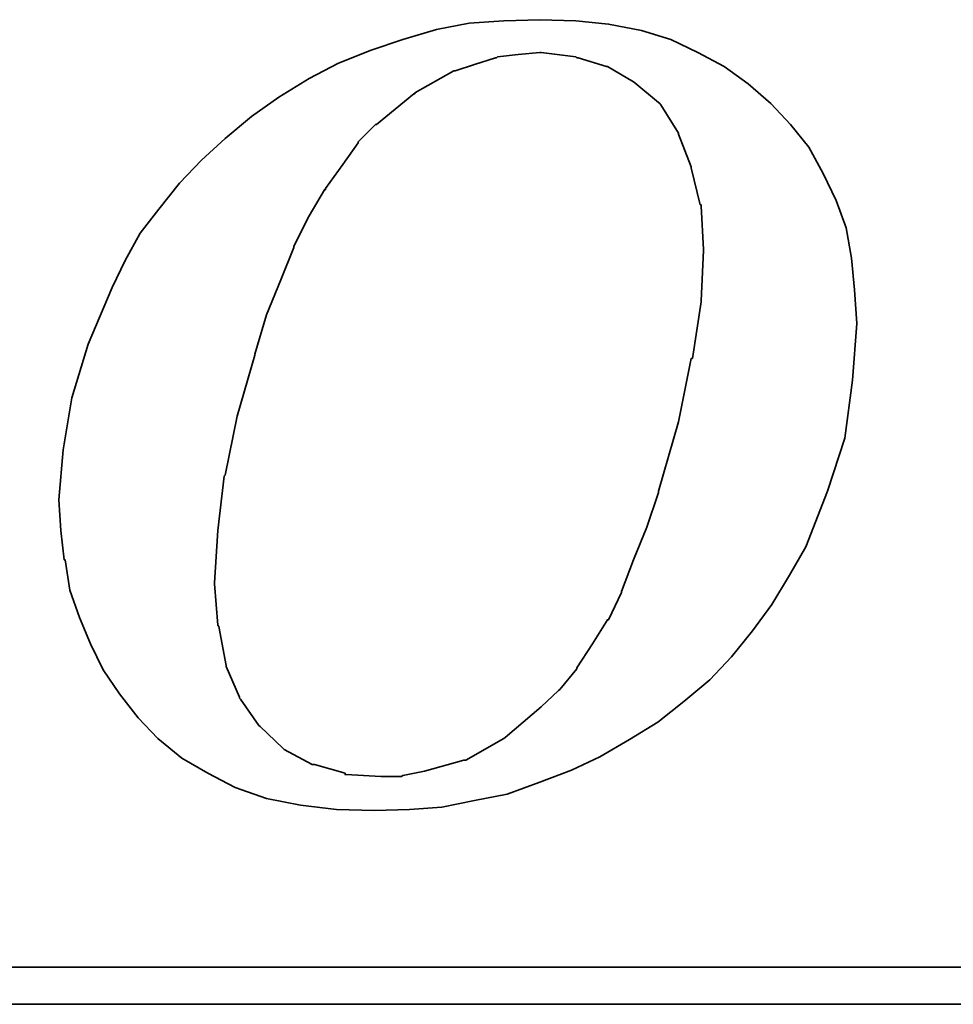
# Model space of a CAD drawing. Header units: inches. Extents: x 36 to 516, y 68 to 1649.
# Tile 31 of 50: x 178.5 to 180.34, y 116.98 to 118.92. Entities that reach past the tile are written whole.
import ezdxf

# ---------------------------------------------------------------- set-up
doc = ezdxf.new("R2010")
doc.units = ezdxf.units.IN
doc.header["$LTSCALE"] = 2
doc.header["$MEASUREMENT"] = 0
doc.layers.add('DIM', color=4, linetype='Continuous')
doc.layers.add('layer 1', color=7, linetype='Continuous')

# ---------------------------------------------------------------- blocks, each defined once
blk = doc.blocks.new('TBI MOTION logo(完整正式版)')
at = {"layer": 'layer 1', "color": 22, "lineweight": 35}
for points, knots in [([(-11.34375, -6.98375), (-11.34375, -6.98375), (-10.91375, -7.43875), (-10.91375, -7.43875), (-10.91375, -7.43875), (-10.91375, -7.43875), (-10.38625, -7.87125), (-10.38625, -7.87125), (-10.38625, -7.87125), (-10.38625, -7.87125), (-9.81125, -8.20375), (-9.81125, -8.20375), (-9.81125, -8.20375), (-9.81125, -8.20375), (-9.21125, -8.51875), (-9.21125, -8.51875), (-9.21125, -8.51875), (-9.21125, -8.51875), (-8.51625, -8.75875), (-8.51625, -8.75875), (-8.51625, -8.75875), (-8.51625, -8.75875), (-7.77125, -8.90375), (-7.77125, -8.90375), (-7.77125, -8.90375), (-7.77125, -8.90375), (-6.97875, -8.99875), (-6.97875, -8.99875), (-6.97875, -8.99875), (-6.97875, -8.99875), (-6.14125, -9.02375), (-6.14125, -9.02375), (-6.14125, -9.02375), (-6.14125, -9.02375), (-5.37125, -8.99875), (-5.37125, -8.99875), (-5.37125, -8.99875), (-5.37125, -8.99875), (-4.65375, -8.94875), (-4.65375, -8.94875), (-4.65375, -8.94875), (-4.65375, -8.94875), (-3.93375, -8.80625), (-3.93375, -8.80625), (-3.93375, -8.80625), (-3.93375, -8.80625), (-3.21375, -8.66375), (-3.21375, -8.66375), (-3.21375, -8.66375), (-3.21375, -8.66375), (-2.49375, -8.39875), (-2.49375, -8.39875), (-2.49375, -8.39875), (-2.49375, -8.39875), (-1.79875, -8.13375), (-1.79875, -8.13375), (-1.79875, -8.13375), (-1.79875, -8.13375), (-1.17375, -7.84375), (-1.17375, -7.84375), (-1.17375, -7.84375), (-1.17375, -7.84375), (-0.52375, -7.46375), (-0.52375, -7.46375), (-0.52375, -7.46375), (-0.52375, -7.46375), (0.10124, -7.07875), (0.10124, -7.07875), (0.10124, -7.07875), (0.10124, -7.07875), (0.67625, -6.62375), (0.67625, -6.62375), (0.67625, -6.62375), (0.67625, -6.62375), (1.24874, -6.14375), (1.24874, -6.14375), (1.24874, -6.14375), (1.24874, -6.14375), (1.72874, -5.64125), (1.72874, -5.64125), (1.72874, -5.64125), (1.72874, -5.64125), (2.18624, -5.06375), (2.18624, -5.06375), (2.18624, -5.06375), (2.18624, -5.06375), (2.61625, -4.48874), (2.61625, -4.48874), (2.61625, -4.48874), (2.61625, -4.48874), (3.00125, -3.83874), (3.00125, -3.83874), (3.00125, -3.83874), (3.00125, -3.83874), (3.36124, -3.21374), (3.36124, -3.21374), (3.36124, -3.21374), (3.36124, -3.21374), (3.84374, -1.99125), (3.84374, -1.99125), (3.84374, -1.99125), (3.84374, -1.99125), (4.22625, -0.81875), (4.22625, -0.81875), (4.22625, -0.81875), (4.22625, -0.81875), (4.39125, 0.45624), (4.39125, 0.45624), (4.39125, 0.45624), (4.39125, 0.45624), (4.48874, 1.70124), (4.48874, 1.70124), (4.48874, 1.70124), (4.48874, 1.70124), (4.43874, 2.44625), (4.43874, 2.44625), (4.43874, 2.44625), (4.43874, 2.44625), (4.36874, 3.14125), (4.36874, 3.14125), (4.36874, 3.14125), (4.36874, 3.14125), (4.25125, 3.81125), (4.25125, 3.81125), (4.25125, 3.81125), (4.25125, 3.81125), (4.03124, 4.41125), (4.03124, 4.41125), (4.03124, 4.41125), (4.03124, 4.41125), (3.74374, 5.01125), (3.74374, 5.01125), (3.74374, 5.01125), (3.74374, 5.01125), (3.43124, 5.58875), (3.43124, 5.58875), (3.43124, 5.58875), (3.43124, 5.58875), (3.02625, 6.09125), (3.02625, 6.09125), (3.02625, 6.09125), (3.02625, 6.09125), (2.59374, 6.54875), (2.59374, 6.54875), (2.59374, 6.54875), (2.59374, 6.54875), (2.09124, 6.98125), (2.09124, 6.98125), (2.09124, 6.98125), (2.09124, 6.98125), (1.56124, 7.36625), (1.56124, 7.36625), (1.56124, 7.36625), (1.56124, 7.36625), (0.98624, 7.67625), (0.98624, 7.67625), (0.98624, 7.67625), (0.98624, 7.67625), (0.38624, 7.96375), (0.38624, 7.96375), (0.38624, 7.96375), (0.38624, 7.96375), (-0.25875, 8.15625), (-0.25875, 8.15625), (-0.25875, 8.15625), (-0.25875, 8.15625), (-0.98125, 8.30125), (-0.98125, 8.30125), (-0.98125, 8.30125), (-0.98125, 8.30125), (-1.70124, 8.37125), (-1.70124, 8.37125), (-1.70124, 8.37125), (-1.70124, 8.37125), (-2.49375, 8.39624), (-2.49375, 8.39624), (-2.49375, 8.39624), (-2.49375, 8.39624), (-3.28625, 8.37125), (-3.28625, 8.37125), (-3.28625, 8.37125), (-3.28625, 8.37125), (-4.05125, 8.32125), (-4.05125, 8.32125), (-4.05125, 8.32125), (-4.05125, 8.32125), (-4.77375, 8.18125), (-4.77375, 8.18125), (-4.77375, 8.18125), (-4.77375, 8.18125), (-5.51625, 7.96375), (-5.51625, 7.96375), (-5.51625, 7.96375), (-5.51625, 7.96375), (-6.21125, 7.72625), (-6.21125, 7.72625), (-6.21125, 7.72625), (-6.21125, 7.72625), (-6.92875, 7.43625), (-6.92875, 7.43625), (-6.92875, 7.43625), (-6.92875, 7.43625), (-7.57875, 7.10125), (-7.57875, 7.10125), (-7.57875, 7.10125), (-7.57875, 7.10125), (-8.24875, 6.69125), (-8.24875, 6.69125), (-8.24875, 6.69125), (-8.24875, 6.69125), (-8.84875, 6.26125), (-8.84875, 6.26125), (-8.84875, 6.26125), (-8.84875, 6.26125), (-9.42625, 5.78125), (-9.42625, 5.78125), (-9.42625, 5.78125), (-9.42625, 5.78125), (-9.95375, 5.30125), (-9.95375, 5.30125), (-9.95375, 5.30125), (-9.95375, 5.30125), (-10.43375, 4.79624), (-10.43375, 4.79624), (-10.43375, 4.79624), (-10.43375, 4.79624), (-10.88875, 4.22125), (-10.88875, 4.22125), (-10.88875, 4.22125), (-10.88875, 4.22125), (-11.29875, 3.69375), (-11.29875, 3.69375), (-11.29875, 3.69375), (-11.29875, 3.69375), (-11.63375, 3.09125), (-11.63375, 3.09125), (-11.63375, 3.09125), (-11.63375, 3.09125), (-11.91875, 2.49625), (-11.91875, 2.49625), (-11.91875, 2.49625), (-11.91875, 2.49625), (-12.44875, 1.24625), (-12.44875, 1.24625), (-12.44875, 1.24625), (-12.44875, 1.24625), (-12.80875, 0.06874), (-12.80875, 0.06874), (-12.80875, 0.06874), (-12.80875, 0.06874), (-12.99875, -1.07875), (-12.99875, -1.07875), (-12.99875, -1.07875), (-12.99875, -1.07875), (-13.09375, -2.18375), (-13.09375, -2.18375), (-13.09375, -2.18375), (-13.09375, -2.18375), (-13.04875, -2.85375), (-13.04875, -2.85375), (-13.04875, -2.85375), (-13.04875, -2.85375), (-12.97375, -3.50375), (-12.97375, -3.50375), (-12.97375, -3.50375), (-12.97375, -3.50375), (-12.95375, -3.50375), (-12.95375, -3.50375), (-12.95375, -3.50375), (-12.95375, -3.50375), (-12.85375, -4.17375), (-12.85375, -4.17375), (-12.85375, -4.17375), (-12.85375, -4.17375), (-12.63875, -4.77624), (-12.63875, -4.77624), (-12.63875, -4.77624), (-12.63875, -4.77624), (-12.39875, -5.35125), (-12.39875, -5.35125), (-12.39875, -5.35125), (-12.39875, -5.35125), (-12.11375, -5.92875), (-12.11375, -5.92875), (-12.11375, -5.92875), (-12.11375, -5.92875), (-11.75375, -6.45375), (-11.75375, -6.45375), (-11.75375, -6.45375), (-11.75375, -6.45375), (-11.34375, -6.98375), (-11.34375, -6.98375)], [0, 0, 0, 0, 0.01369863, 0.01369863, 0.01369863, 0.01369863, 0.02739726, 0.02739726, 0.02739726, 0.02739726, 0.04109589, 0.04109589, 0.04109589, 0.04109589, 0.05479452, 0.05479452, 0.05479452, 0.05479452, 0.06849315, 0.06849315, 0.06849315, 0.06849315, 0.08219178, 0.08219178, 0.08219178, 0.08219178, 0.09589041, 0.09589041, 0.09589041, 0.09589041, 0.10958904, 0.10958904, 0.10958904, 0.10958904, 0.12328767, 0.12328767, 0.12328767, 0.12328767, 0.1369863, 0.1369863, 0.1369863, 0.1369863, 0.15068493, 0.15068493, 0.15068493, 0.15068493, 0.16438356, 0.16438356, 0.16438356, 0.16438356, 0.17808219, 0.17808219, 0.17808219, 0.17808219, 0.19178082, 0.19178082, 0.19178082, 0.19178082, 0.20547945, 0.20547945, 0.20547945, 0.20547945, 0.21917808, 0.21917808, 0.21917808, 0.21917808, 0.23287671, 0.23287671, 0.23287671, 0.23287671, 0.24657534, 0.24657534, 0.24657534, 0.24657534, 0.26027397, 0.26027397, 0.26027397, 0.26027397, 0.2739726, 0.2739726, 0.2739726, 0.2739726, 0.28767123, 0.28767123, 0.28767123, 0.28767123, 0.30136986, 0.30136986, 0.30136986, 0.30136986, 0.31506849, 0.31506849, 0.31506849, 0.31506849, 0.32876712, 0.32876712, 0.32876712, 0.32876712, 0.34246575, 0.34246575, 0.34246575, 0.34246575, 0.35616438, 0.35616438, 0.35616438, 0.35616438, 0.36986301, 0.36986301, 0.36986301, 0.36986301, 0.38356164, 0.38356164, 0.38356164, 0.38356164, 0.39726027, 0.39726027, 0.39726027, 0.39726027, 0.4109589, 0.4109589, 0.4109589, 0.4109589, 0.42465753, 0.42465753, 0.42465753, 0.42465753, 0.43835616, 0.43835616, 0.43835616, 0.43835616, 0.45205479, 0.45205479, 0.45205479, 0.45205479, 0.46575342, 0.46575342, 0.46575342, 0.46575342, 0.47945205, 0.47945205, 0.47945205, 0.47945205, 0.49315068, 0.49315068, 0.49315068, 0.49315068, 0.50684932, 0.50684932, 0.50684932, 0.50684932, 0.52054795, 0.52054795, 0.52054795, 0.52054795, 0.53424658, 0.53424658, 0.53424658, 0.53424658, 0.54794521, 0.54794521, 0.54794521, 0.54794521, 0.56164384, 0.56164384, 0.56164384, 0.56164384, 0.57534247, 0.57534247, 0.57534247, 0.57534247, 0.5890411, 0.5890411, 0.5890411, 0.5890411, 0.60273973, 0.60273973, 0.60273973, 0.60273973, 0.61643836, 0.61643836, 0.61643836, 0.61643836, 0.63013699, 0.63013699, 0.63013699, 0.63013699, 0.64383562, 0.64383562, 0.64383562, 0.64383562, 0.65753425, 0.65753425, 0.65753425, 0.65753425, 0.67123288, 0.67123288, 0.67123288, 0.67123288, 0.68493151, 0.68493151, 0.68493151, 0.68493151, 0.69863014, 0.69863014, 0.69863014, 0.69863014, 0.71232877, 0.71232877, 0.71232877, 0.71232877, 0.7260274, 0.7260274, 0.7260274, 0.7260274, 0.73972603, 0.73972603, 0.73972603, 0.73972603, 0.75342466, 0.75342466, 0.75342466, 0.75342466, 0.76712329, 0.76712329, 0.76712329, 0.76712329, 0.78082192, 0.78082192, 0.78082192, 0.78082192, 0.79452055, 0.79452055, 0.79452055, 0.79452055, 0.80821918, 0.80821918, 0.80821918, 0.80821918, 0.82191781, 0.82191781, 0.82191781, 0.82191781, 0.83561644, 0.83561644, 0.83561644, 0.83561644, 0.84931507, 0.84931507, 0.84931507, 0.84931507, 0.8630137, 0.8630137, 0.8630137, 0.8630137, 0.87671233, 0.87671233, 0.87671233, 0.87671233, 0.89041096, 0.89041096, 0.89041096, 0.89041096, 0.90410959, 0.90410959, 0.90410959, 0.90410959, 0.91780822, 0.91780822, 0.91780822, 0.91780822, 0.93150685, 0.93150685, 0.93150685, 0.93150685, 0.94520548, 0.94520548, 0.94520548, 0.94520548, 0.95890411, 0.95890411, 0.95890411, 0.95890411, 0.97260274, 0.97260274, 0.97260274, 0.97260274, 0.98630137, 0.98630137, 0.98630137, 0.98630137, 1, 1, 1, 1]), ([(-8.77875, 1.03124), (-8.77875, 1.03124), (-8.51625, 1.89625), (-8.51625, 1.89625), (-8.51625, 1.89625), (-8.51625, 1.89625), (-8.20375, 2.66375), (-8.20375, 2.66375), (-8.20375, 2.66375), (-8.20375, 2.66375), (-7.91625, 3.38125), (-7.91625, 3.38125), (-7.91625, 3.38125), (-7.91625, 3.38125), (-7.91625, 3.40624), (-7.91625, 3.40624), (-7.91625, 3.40624), (-7.91625, 3.40624), (-7.57875, 4.07624), (-7.57875, 4.07624), (-7.57875, 4.07624), (-7.57875, 4.07624), (-7.24375, 4.65125), (-7.24375, 4.65125), (-7.24375, 4.65125), (-7.24375, 4.65125), (-7.21875, 4.65125), (-7.21875, 4.65125), (-7.21875, 4.65125), (-7.21875, 4.65125), (-7.21875, 4.67624), (-7.21875, 4.67624), (-7.21875, 4.67624), (-7.21875, 4.67624), (-6.83625, 5.20375), (-6.83625, 5.20375), (-6.83625, 5.20375), (-6.83625, 5.20375), (-6.49875, 5.68625), (-6.49875, 5.68625), (-6.49875, 5.68625), (-6.49875, 5.68625), (-6.49875, 5.70625), (-6.49875, 5.70625), (-6.49875, 5.70625), (-6.49875, 5.70625), (-6.11625, 6.09125), (-6.11625, 6.09125), (-6.11625, 6.09125), (-6.11625, 6.09125), (-6.09125, 6.09125), (-6.09125, 6.09125), (-6.09125, 6.09125), (-6.09125, 6.09125), (-5.27375, 6.76625), (-5.27375, 6.76625), (-5.27375, 6.76625), (-5.27375, 6.76625), (-5.24875, 6.76625), (-5.24875, 6.76625), (-5.24875, 6.76625), (-5.24875, 6.76625), (-5.24875, 6.78625), (-5.24875, 6.78625), (-5.24875, 6.78625), (-5.24875, 6.78625), (-4.38875, 7.26624), (-4.38875, 7.26624), (-4.38875, 7.26624), (-4.38875, 7.26624), (-4.36125, 7.26624), (-4.36125, 7.26624), (-4.36125, 7.26624), (-4.36125, 7.26624), (-3.93375, 7.41125), (-3.93375, 7.41125), (-3.93375, 7.41125), (-3.93375, 7.41125), (-3.47375, 7.55625), (-3.47375, 7.55625), (-3.47375, 7.55625), (-3.47375, 7.55625), (-3.45375, 7.55625), (-3.45375, 7.55625), (-3.45375, 7.55625), (-3.45375, 7.55625), (-3.42875, 7.58124), (-3.42875, 7.58124), (-3.42875, 7.58124), (-3.42875, 7.58124), (-2.97375, 7.62625), (-2.97375, 7.62625), (-2.97375, 7.62625), (-2.97375, 7.62625), (-2.49375, 7.67625), (-2.49375, 7.67625), (-2.49375, 7.67625), (-2.49375, 7.67625), (-2.46875, 7.67625), (-2.46875, 7.67625), (-2.46875, 7.67625), (-2.46875, 7.67625), (-1.70124, 7.58124), (-1.70124, 7.58124), (-1.70124, 7.58124), (-1.70124, 7.58124), (-1.67875, 7.55625), (-1.67875, 7.55625), (-1.67875, 7.55625), (-1.67875, 7.55625), (-1.65375, 7.55625), (-1.65375, 7.55625), (-1.65375, 7.55625), (-1.65375, 7.55625), (-1.03125, 7.36625), (-1.03125, 7.36625), (-1.03125, 7.36625), (-1.03125, 7.36625), (-1.00625, 7.36625), (-1.00625, 7.36625), (-1.00625, 7.36625), (-1.00625, 7.36625), (-0.43124, 7.02624), (-0.43124, 7.02624), (-0.43124, 7.02624), (-0.43124, 7.02624), (-0.40625, 7.00624), (-0.40625, 7.00624), (-0.40625, 7.00624), (-0.40625, 7.00624), (0.12124, 6.57124), (0.12124, 6.57124), (0.12124, 6.57124), (0.12124, 6.57124), (0.14624, 6.54875), (0.14624, 6.54875), (0.14624, 6.54875), (0.14624, 6.54875), (0.17124, 6.52375), (0.17124, 6.52375), (0.17124, 6.52375), (0.17124, 6.52375), (0.55625, 5.89875), (0.55625, 5.89875), (0.55625, 5.89875), (0.55625, 5.89875), (0.55625, 5.87625), (0.55625, 5.87625), (0.55625, 5.87625), (0.55625, 5.87625), (0.84124, 5.15625), (0.84124, 5.15625), (0.84124, 5.15625), (0.84124, 5.15625), (0.84124, 5.13125), (0.84124, 5.13125), (0.84124, 5.13125), (0.84124, 5.13125), (1.03624, 4.31875), (1.03624, 4.31875), (1.03624, 4.31875), (1.03624, 4.31875), (1.05624, 4.31875), (1.05624, 4.31875), (1.05624, 4.31875), (1.05624, 4.31875), (1.05624, 4.29125), (1.05624, 4.29125), (1.05624, 4.29125), (1.05624, 4.29125), (1.10625, 3.33125), (1.10625, 3.33125), (1.10625, 3.33125), (1.10625, 3.33125), (1.10625, 3.30875), (1.10625, 3.30875), (1.10625, 3.30875), (1.10625, 3.30875), (1.05624, 2.20624), (1.05624, 2.20624), (1.05624, 2.20624), (1.05624, 2.20624), (1.05624, 2.18124), (1.05624, 2.18124), (1.05624, 2.18124), (1.05624, 2.18124), (0.86624, 0.93624), (0.86624, 0.93624), (0.86624, 0.93624), (0.86624, 0.93624), (0.84124, 0.93624), (0.84124, 0.93624), (0.84124, 0.93624), (0.84124, 0.93624), (0.55625, -0.45874), (0.55625, -0.45874), (0.55625, -0.45874), (0.55625, -0.45874), (0.12124, -1.99125), (0.12124, -1.99125), (0.12124, -1.99125), (0.12124, -1.99125), (0.12124, -2.01874), (0.12124, -2.01874), (0.12124, -2.01874), (0.12124, -2.01874), (-0.13874, -2.78375), (-0.13874, -2.78375), (-0.13874, -2.78375), (-0.13874, -2.78375), (-0.43124, -3.50375), (-0.43124, -3.50375), (-0.43124, -3.50375), (-0.43124, -3.50375), (-0.69375, -4.19875), (-0.69375, -4.19875), (-0.69375, -4.19875), (-0.69375, -4.19875), (-0.69375, -4.22375), (-0.69375, -4.22375), (-0.69375, -4.22375), (-0.69375, -4.22375), (-0.98125, -4.82374), (-0.98125, -4.82374), (-0.98125, -4.82374), (-0.98125, -4.82374), (-1.00625, -4.82374), (-1.00625, -4.82374), (-1.00625, -4.82374), (-1.00625, -4.82374), (-1.33875, -5.35125), (-1.33875, -5.35125), (-1.33875, -5.35125), (-1.33875, -5.35125), (-1.67875, -5.87875), (-1.67875, -5.87875), (-1.67875, -5.87875), (-1.67875, -5.87875), (-1.67875, -5.90375), (-1.67875, -5.90375), (-1.67875, -5.90375), (-1.67875, -5.90375), (-2.05875, -6.35875), (-2.05875, -6.35875), (-2.05875, -6.35875), (-2.05875, -6.35875), (-2.08375, -6.38375), (-2.08375, -6.38375), (-2.08375, -6.38375), (-2.08375, -6.38375), (-2.46875, -6.74375), (-2.46875, -6.74375), (-2.46875, -6.74375), (-2.46875, -6.74375), (-3.25875, -7.41625), (-3.25875, -7.41625), (-3.25875, -7.41625), (-3.25875, -7.41625), (-3.28625, -7.43875), (-3.28625, -7.43875), (-3.28625, -7.43875), (-3.28625, -7.43875), (-4.12375, -7.91875), (-4.12375, -7.91875), (-4.12375, -7.91875), (-4.12375, -7.91875), (-4.14875, -7.91875), (-4.14875, -7.91875), (-4.14875, -7.91875), (-4.14875, -7.91875), (-4.17125, -7.91875), (-4.17125, -7.91875), (-4.17125, -7.91875), (-4.17125, -7.91875), (-5.03375, -8.15875), (-5.03375, -8.15875), (-5.03375, -8.15875), (-5.03375, -8.15875), (-5.51625, -8.25625), (-5.51625, -8.25625), (-5.51625, -8.25625), (-5.51625, -8.25625), (-5.54125, -8.27875), (-5.54125, -8.27875), (-5.54125, -8.27875), (-5.54125, -8.27875), (-5.56375, -8.27875), (-5.56375, -8.27875), (-5.56375, -8.27875), (-5.56375, -8.27875), (-5.99625, -8.27875), (-5.99625, -8.27875), (-5.99625, -8.27875), (-5.99625, -8.27875), (-6.76375, -8.23125), (-6.76375, -8.23125), (-6.76375, -8.23125), (-6.76375, -8.23125), (-6.78875, -8.23125), (-6.78875, -8.23125), (-6.78875, -8.23125), (-6.78875, -8.23125), (-6.78875, -8.20375), (-6.78875, -8.20375), (-6.78875, -8.20375), (-6.78875, -8.20375), (-7.45875, -8.01375), (-7.45875, -8.01375), (-7.45875, -8.01375), (-7.45875, -8.01375), (-7.48375, -8.01375), (-7.48375, -8.01375), (-7.48375, -8.01375), (-7.48375, -8.01375), (-7.50875, -8.01375), (-7.50875, -8.01375), (-7.50875, -8.01375), (-7.50875, -8.01375), (-8.13125, -7.67875), (-8.13125, -7.67875), (-8.13125, -7.67875), (-8.13125, -7.67875), (-8.15625, -7.65375), (-8.15625, -7.65375), (-8.15625, -7.65375), (-8.15625, -7.65375), (-8.65875, -7.17375), (-8.65875, -7.17375), (-8.65875, -7.17375), (-8.65875, -7.17375), (-8.68375, -7.14875), (-8.68375, -7.14875), (-8.68375, -7.14875), (-8.68375, -7.14875), (-9.08875, -6.57375), (-9.08875, -6.57375), (-9.08875, -6.57375), (-9.08875, -6.57375), (-9.11375, -6.54875), (-9.11375, -6.54875), (-9.11375, -6.54875), (-9.11375, -6.54875), (-9.11375, -6.52875), (-9.11375, -6.52875), (-9.11375, -6.52875), (-9.11375, -6.52875), (-9.40375, -5.85375), (-9.40375, -5.85375), (-9.40375, -5.85375), (-9.40375, -5.85375), (-9.40375, -5.82875), (-9.40375, -5.82875), (-9.40375, -5.82875), (-9.40375, -5.82875), (-9.56875, -4.96875), (-9.56875, -4.96875), (-9.56875, -4.96875), (-9.56875, -4.96875), (-9.59375, -4.94375), (-9.59375, -4.94375), (-9.59375, -4.94375), (-9.59375, -4.94375), (-9.66375, -4.03375), (-9.66375, -4.03375), (-9.66375, -4.03375), (-9.66375, -4.03375), (-9.66375, -4.00875), (-9.66375, -4.00875), (-9.66375, -4.00875), (-9.66375, -4.00875), (-9.59375, -2.85375), (-9.59375, -2.85375), (-9.59375, -2.85375), (-9.59375, -2.85375), (-9.45125, -1.65875), (-9.45125, -1.65875), (-9.45125, -1.65875), (-9.45125, -1.65875), (-9.42625, -1.63375), (-9.42625, -1.63375), (-9.42625, -1.63375), (-9.42625, -1.63375), (-9.16125, -0.33875), (-9.16125, -0.33875), (-9.16125, -0.33875), (-9.16125, -0.33875), (-8.77875, 1.00624), (-8.77875, 1.00624), (-8.77875, 1.00624), (-8.77875, 1.00624), (-8.77875, 1.03124), (-8.77875, 1.03124)], [0, 0, 0, 0, 0.01020408, 0.01020408, 0.01020408, 0.01020408, 0.02040816, 0.02040816, 0.02040816, 0.02040816, 0.03061224, 0.03061224, 0.03061224, 0.03061224, 0.04081633, 0.04081633, 0.04081633, 0.04081633, 0.05102041, 0.05102041, 0.05102041, 0.05102041, 0.06122449, 0.06122449, 0.06122449, 0.06122449, 0.07142857, 0.07142857, 0.07142857, 0.07142857, 0.08163265, 0.08163265, 0.08163265, 0.08163265, 0.09183673, 0.09183673, 0.09183673, 0.09183673, 0.10204082, 0.10204082, 0.10204082, 0.10204082, 0.1122449, 0.1122449, 0.1122449, 0.1122449, 0.12244898, 0.12244898, 0.12244898, 0.12244898, 0.13265306, 0.13265306, 0.13265306, 0.13265306, 0.14285714, 0.14285714, 0.14285714, 0.14285714, 0.15306122, 0.15306122, 0.15306122, 0.15306122, 0.16326531, 0.16326531, 0.16326531, 0.16326531, 0.17346939, 0.17346939, 0.17346939, 0.17346939, 0.18367347, 0.18367347, 0.18367347, 0.18367347, 0.19387755, 0.19387755, 0.19387755, 0.19387755, 0.20408163, 0.20408163, 0.20408163, 0.20408163, 0.21428571, 0.21428571, 0.21428571, 0.21428571, 0.2244898, 0.2244898, 0.2244898, 0.2244898, 0.23469388, 0.23469388, 0.23469388, 0.23469388, 0.24489796, 0.24489796, 0.24489796, 0.24489796, 0.25510204, 0.25510204, 0.25510204, 0.25510204, 0.26530612, 0.26530612, 0.26530612, 0.26530612, 0.2755102, 0.2755102, 0.2755102, 0.2755102, 0.28571429, 0.28571429, 0.28571429, 0.28571429, 0.29591837, 0.29591837, 0.29591837, 0.29591837, 0.30612245, 0.30612245, 0.30612245, 0.30612245, 0.31632653, 0.31632653, 0.31632653, 0.31632653, 0.32653061, 0.32653061, 0.32653061, 0.32653061, 0.33673469, 0.33673469, 0.33673469, 0.33673469, 0.34693878, 0.34693878, 0.34693878, 0.34693878, 0.35714286, 0.35714286, 0.35714286, 0.35714286, 0.36734694, 0.36734694, 0.36734694, 0.36734694, 0.37755102, 0.37755102, 0.37755102, 0.37755102, 0.3877551, 0.3877551, 0.3877551, 0.3877551, 0.39795918, 0.39795918, 0.39795918, 0.39795918, 0.40816327, 0.40816327, 0.40816327, 0.40816327, 0.41836735, 0.41836735, 0.41836735, 0.41836735, 0.42857143, 0.42857143, 0.42857143, 0.42857143, 0.43877551, 0.43877551, 0.43877551, 0.43877551, 0.44897959, 0.44897959, 0.44897959, 0.44897959, 0.45918367, 0.45918367, 0.45918367, 0.45918367, 0.46938776, 0.46938776, 0.46938776, 0.46938776, 0.47959184, 0.47959184, 0.47959184, 0.47959184, 0.48979592, 0.48979592, 0.48979592, 0.48979592, 0.5, 0.5, 0.5, 0.5, 0.51020408, 0.51020408, 0.51020408, 0.51020408, 0.52040816, 0.52040816, 0.52040816, 0.52040816, 0.53061224, 0.53061224, 0.53061224, 0.53061224, 0.54081633, 0.54081633, 0.54081633, 0.54081633, 0.55102041, 0.55102041, 0.55102041, 0.55102041, 0.56122449, 0.56122449, 0.56122449, 0.56122449, 0.57142857, 0.57142857, 0.57142857, 0.57142857, 0.58163265, 0.58163265, 0.58163265, 0.58163265, 0.59183673, 0.59183673, 0.59183673, 0.59183673, 0.60204082, 0.60204082, 0.60204082, 0.60204082, 0.6122449, 0.6122449, 0.6122449, 0.6122449, 0.62244898, 0.62244898, 0.62244898, 0.62244898, 0.63265306, 0.63265306, 0.63265306, 0.63265306, 0.64285714, 0.64285714, 0.64285714, 0.64285714, 0.65306122, 0.65306122, 0.65306122, 0.65306122, 0.66326531, 0.66326531, 0.66326531, 0.66326531, 0.67346939, 0.67346939, 0.67346939, 0.67346939, 0.68367347, 0.68367347, 0.68367347, 0.68367347, 0.69387755, 0.69387755, 0.69387755, 0.69387755, 0.70408163, 0.70408163, 0.70408163, 0.70408163, 0.71428571, 0.71428571, 0.71428571, 0.71428571, 0.7244898, 0.7244898, 0.7244898, 0.7244898, 0.73469388, 0.73469388, 0.73469388, 0.73469388, 0.74489796, 0.74489796, 0.74489796, 0.74489796, 0.75510204, 0.75510204, 0.75510204, 0.75510204, 0.76530612, 0.76530612, 0.76530612, 0.76530612, 0.7755102, 0.7755102, 0.7755102, 0.7755102, 0.78571429, 0.78571429, 0.78571429, 0.78571429, 0.79591837, 0.79591837, 0.79591837, 0.79591837, 0.80612245, 0.80612245, 0.80612245, 0.80612245, 0.81632653, 0.81632653, 0.81632653, 0.81632653, 0.82653061, 0.82653061, 0.82653061, 0.82653061, 0.83673469, 0.83673469, 0.83673469, 0.83673469, 0.84693878, 0.84693878, 0.84693878, 0.84693878, 0.85714286, 0.85714286, 0.85714286, 0.85714286, 0.86734694, 0.86734694, 0.86734694, 0.86734694, 0.87755102, 0.87755102, 0.87755102, 0.87755102, 0.8877551, 0.8877551, 0.8877551, 0.8877551, 0.89795918, 0.89795918, 0.89795918, 0.89795918, 0.90816327, 0.90816327, 0.90816327, 0.90816327, 0.91836735, 0.91836735, 0.91836735, 0.91836735, 0.92857143, 0.92857143, 0.92857143, 0.92857143, 0.93877551, 0.93877551, 0.93877551, 0.93877551, 0.94897959, 0.94897959, 0.94897959, 0.94897959, 0.95918367, 0.95918367, 0.95918367, 0.95918367, 0.96938776, 0.96938776, 0.96938776, 0.96938776, 0.97959184, 0.97959184, 0.97959184, 0.97959184, 0.98979592, 0.98979592, 0.98979592, 0.98979592, 1, 1, 1, 1]), ([(75.90875, -9.47875), (75.90875, -9.47875), (75.90875, -12.28625), (75.90875, -12.28625), (75.90875, -12.28625), (75.90875, -12.28625), (75.90875, -12.47875), (75.90875, -12.47875), (75.90875, -12.47875), (75.90875, -12.47875), (75.71625, -12.47875), (75.71625, -12.47875), (75.71625, -12.47875), (75.71625, -12.47875), (-88.32875, -12.47875), (-88.32875, -12.47875), (-88.32875, -12.47875), (-88.32875, -12.47875), (-88.32875, -13.29375), (-88.32875, -13.29375), (-88.32875, -13.29375), (-88.32875, -13.29375), (82.89125, -13.29375), (82.89125, -13.29375), (82.89125, -13.29375), (82.89125, -13.29375), (75.90875, -9.47875), (75.90875, -9.47875)], [0, 0, 0, 0, 0.14285714, 0.14285714, 0.14285714, 0.14285714, 0.28571429, 0.28571429, 0.28571429, 0.28571429, 0.42857143, 0.42857143, 0.42857143, 0.42857143, 0.57142857, 0.57142857, 0.57142857, 0.57142857, 0.71428571, 0.71428571, 0.71428571, 0.71428571, 0.85714286, 0.85714286, 0.85714286, 0.85714286, 1, 1, 1, 1])]:
    blk.add_open_spline(points, degree=3, knots=knots, dxfattribs=at)

msp = doc.modelspace()

# ---------------------------------------------------------------- block references
at = {"layer": 'DIM', "color": 7, "xscale": 0.0895795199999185, "yscale": 0.0895795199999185, "zscale": 0.0895795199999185}
msp.add_blockref('TBI MOTION logo(完整正式版)', (179.748, 118.1701), dxfattribs=at)

doc.saveas('drawing.dxf')
